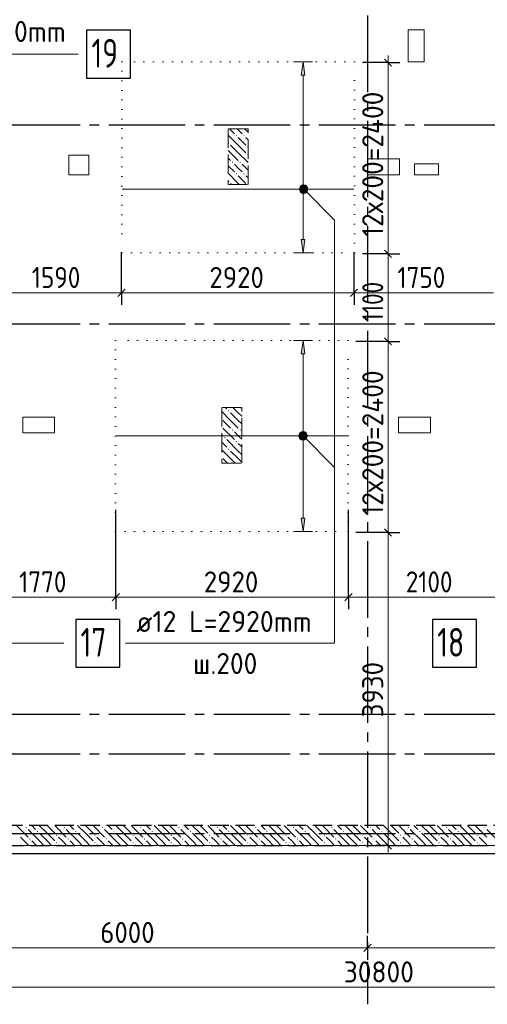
# Model space of a CAD drawing. Header units: millimetres. Extents: x 0 to 50400, y 0 to 35640.
# Tile 7 of 25: x 20147 to 26019, y 8317 to 20681. Entities that reach past the tile are written whole.
import ezdxf

# ---------------------------------------------------------------- set-up
doc = ezdxf.new("R2010")
doc.units = ezdxf.units.MM
for name, pattern in [('______2', [324, 240, -84]), ('______5', [1320, 960, -120, 120, -120]), ('______9', [120, 0, -120])]:
    doc.linetypes.add(name, pattern=pattern)
for name, color, linetype, lineweight in [('Standard', 7, 'Continuous', 25), ('ДОП Верх по Х', 7, 'Continuous', 25), ('ЖБ Перекрытие верхний уровень', 7, 'Continuous', 35), ('ЖБ Пилон', 7, 'Continuous', 35), ('ЖБ Стена верхний уровень', 7, 'Continuous', 35), ('Позиционная метка номер позиции', 7, 'Continuous', 13), ('Размерная линия_ общее', 7, 'Continuous', 13), ('Тени', 7, 'Continuous', 13)]:
    doc.layers.add(name, color=color, linetype=linetype, lineweight=lineweight)
doc.layers.add('Оси', color=7, linetype='______5', true_color=0x656565)
doc.styles.add('ISOCPEUR', font='txt')

msp = doc.modelspace()

# ---------------------------------------------------------------- hatches: boundary and pattern name
at = {"layer": 'ДОП Верх по Х', "linetype": 'Continuous', "lineweight": 13, "transparency": 33554687}
for points in [[(23729, 19986), (23705, 20154), (23681, 19986)], [(23729, 16486), (23705, 16654), (23681, 16486)]]:
    msp.add_hatch(color=7, dxfattribs=at).paths.add_polyline_path(points)
for points in [[(23729, 17922), (23705, 17754), (23681, 17922)], [(23729, 14422), (23705, 14254), (23681, 14422)]]:
    msp.add_hatch(color=7, dxfattribs=at).paths.add_polyline_path(points, flags=16)
at = {"layer": 'ЖБ Пилон', "linetype": 'Continuous', "lineweight": 18, "transparency": 33554687}
for points in [[(22860, 19225), (22868, 19233), (22875, 19225), (22868, 19217)], [(22956, 19225), (22964, 19233), (22971, 19225), (22964, 19217)], [(22765, 19131), (22772, 19137), (22779, 19129), (22772, 19121), (22765, 19128)], [(23004, 19081), (23012, 19089), (23015, 19086), (23015, 19077), (23012, 19074)], [(23004, 18985), (23012, 18993), (23015, 18990), (23015, 18981), (23012, 18977)], [(22812, 18889), (22820, 18897), (22827, 18889), (22820, 18881)], [(22908, 18889), (22916, 18897), (22923, 18889), (22916, 18881)], [(22860, 18745), (22868, 18753), (22875, 18745), (22868, 18737)], [(22956, 18745), (22964, 18753), (22971, 18745), (22964, 18737)], [(22765, 18651), (22772, 18657), (22779, 18649), (22772, 18641), (22765, 18648)], [(22764, 15769), (22772, 15777), (22779, 15769), (22772, 15761)], [(22812, 15529), (22820, 15537), (22827, 15529), (22820, 15521)], [(22908, 15529), (22916, 15537), (22923, 15529), (22916, 15521)], [(22716, 15433), (22724, 15441), (22731, 15433), (22724, 15425)], [(22860, 15385), (22868, 15393), (22875, 15385), (22868, 15377)], [(22764, 15289), (22772, 15297), (22779, 15289), (22772, 15281)]]:
    msp.add_hatch(color=7, dxfattribs=at).paths.add_polyline_path(points, flags=16)
at = {"layer": 'ЖБ Стена верхний уровень', "linetype": 'Continuous', "lineweight": 18, "transparency": 33554687}
for points in [[(20220, 10537), (20228, 10545), (20235, 10537), (20228, 10529)], [(20700, 10537), (20708, 10545), (20715, 10537), (20708, 10529)], [(21180, 10537), (21188, 10545), (21195, 10537), (21188, 10529)], [(21660, 10537), (21668, 10545), (21675, 10537), (21668, 10529)], [(22140, 10537), (22148, 10545), (22155, 10537), (22148, 10529)], [(22620, 10537), (22628, 10545), (22635, 10537), (22628, 10529)], [(23100, 10537), (23108, 10545), (23115, 10537), (23108, 10529)], [(23580, 10537), (23588, 10545), (23595, 10537), (23588, 10529)], [(24060, 10537), (24068, 10545), (24075, 10537), (24068, 10529)], [(24540, 10537), (24548, 10545), (24555, 10537), (24548, 10529)], [(25020, 10537), (25028, 10545), (25035, 10537), (25028, 10529)], [(25500, 10537), (25508, 10545), (25515, 10537), (25508, 10529)], [(25980, 10537), (25988, 10545), (25995, 10537), (25988, 10529)], [(20268, 10393), (20276, 10401), (20283, 10393), (20276, 10385)], [(20364, 10489), (20372, 10497), (20379, 10489), (20372, 10481)], [(20604, 10441), (20612, 10449), (20619, 10441), (20612, 10433)], [(20748, 10393), (20756, 10401), (20763, 10393), (20756, 10385)], [(20844, 10489), (20852, 10497), (20859, 10489), (20852, 10481)], [(21084, 10441), (21092, 10449), (21099, 10441), (21092, 10433)], [(21228, 10393), (21236, 10401), (21243, 10393), (21236, 10385)], [(21324, 10489), (21332, 10497), (21339, 10489), (21332, 10481)], [(21564, 10441), (21572, 10449), (21579, 10441), (21572, 10433)], [(21708, 10393), (21716, 10401), (21723, 10393), (21716, 10385)], [(21804, 10489), (21812, 10497), (21819, 10489), (21812, 10481)], [(22044, 10441), (22052, 10449), (22059, 10441), (22052, 10433)], [(22188, 10393), (22196, 10401), (22203, 10393), (22196, 10385)], [(22284, 10489), (22292, 10497), (22299, 10489), (22292, 10481)], [(22524, 10441), (22532, 10449), (22539, 10441), (22532, 10433)], [(22668, 10393), (22676, 10401), (22683, 10393), (22676, 10385)], [(22764, 10489), (22772, 10497), (22779, 10489), (22772, 10481)], [(23004, 10441), (23012, 10449), (23019, 10441), (23012, 10433)], [(23148, 10393), (23156, 10401), (23163, 10393), (23156, 10385)], [(23244, 10489), (23252, 10497), (23259, 10489), (23252, 10481)], [(23484, 10441), (23492, 10449), (23499, 10441), (23492, 10433)], [(23628, 10393), (23636, 10401), (23643, 10393), (23636, 10385)], [(23724, 10489), (23732, 10497), (23739, 10489), (23732, 10481)], [(23964, 10441), (23972, 10449), (23979, 10441), (23972, 10433)], [(24108, 10393), (24116, 10401), (24123, 10393), (24116, 10385)], [(24204, 10489), (24212, 10497), (24219, 10489), (24212, 10481)], [(24444, 10441), (24452, 10449), (24459, 10441), (24452, 10433)], [(24588, 10393), (24596, 10401), (24603, 10393), (24596, 10385)], [(24684, 10489), (24692, 10497), (24699, 10489), (24692, 10481)], [(24924, 10441), (24932, 10449), (24939, 10441), (24932, 10433)], [(25068, 10393), (25076, 10401), (25083, 10393), (25076, 10385)], [(25164, 10489), (25172, 10497), (25179, 10489), (25172, 10481)], [(25404, 10441), (25412, 10449), (25419, 10441), (25412, 10433)], [(25548, 10393), (25556, 10401), (25563, 10393), (25556, 10385)], [(25644, 10489), (25652, 10497), (25659, 10489), (25652, 10481)], [(25884, 10441), (25892, 10449), (25899, 10441), (25892, 10433)], [(20604, 10345), (20612, 10353), (20619, 10345), (20612, 10337)], [(21084, 10345), (21092, 10353), (21099, 10345), (21092, 10337)], [(21564, 10345), (21572, 10353), (21579, 10345), (21572, 10337)], [(22044, 10345), (22052, 10353), (22059, 10345), (22052, 10337)], [(22524, 10345), (22532, 10353), (22539, 10345), (22532, 10337)], [(23004, 10345), (23012, 10353), (23019, 10345), (23012, 10337)], [(23484, 10345), (23492, 10353), (23499, 10345), (23492, 10337)], [(23964, 10345), (23972, 10353), (23979, 10345), (23972, 10337)], [(24444, 10345), (24452, 10353), (24459, 10345), (24452, 10337)], [(24924, 10345), (24932, 10353), (24939, 10345), (24932, 10337)], [(25404, 10345), (25412, 10353), (25419, 10345), (25412, 10337)], [(25884, 10345), (25892, 10353), (25899, 10345), (25892, 10337)]]:
    msp.add_hatch(color=7, dxfattribs=at).paths.add_polyline_path(points, flags=16)
at = {"layer": 'Позиционная метка номер позиции', "linetype": 'Continuous', "lineweight": 13, "transparency": 33554687}
for points in [[(23661, 18568), (23699, 18606), (23675, 18592)], [(23699, 18606), (23661, 18568), (23661, 18540)], [(23699, 18606), (23661, 18540), (23727, 18606)], [(23727, 18606), (23661, 18540), (23675, 18516)], [(23727, 18606), (23675, 18516), (23751, 18592)], [(23751, 18592), (23675, 18516), (23699, 18502)], [(23751, 18592), (23699, 18502), (23765, 18568)], [(23765, 18568), (23699, 18502), (23727, 18502)], [(23765, 18568), (23727, 18502), (23765, 18540)], [(23765, 18540), (23727, 18502), (23751, 18516)], [(23653, 15468), (23691, 15506), (23666, 15492)], [(23691, 15506), (23653, 15468), (23653, 15440)], [(23691, 15506), (23653, 15440), (23718, 15506)], [(23718, 15506), (23653, 15440), (23666, 15416)], [(23718, 15506), (23666, 15416), (23743, 15492)], [(23743, 15492), (23666, 15416), (23691, 15402)], [(23743, 15492), (23691, 15402), (23757, 15468)], [(23757, 15468), (23691, 15402), (23718, 15402)], [(23757, 15468), (23718, 15402), (23757, 15440)], [(23757, 15440), (23718, 15402), (23743, 15416)]]:
    msp.add_hatch(color=7, dxfattribs=at).paths.add_polyline_path(points)

# ---------------------------------------------------------------- linework, layer by layer
at = {"layer": 'Standard', "color": 254, "linetype": 'Continuous', "lineweight": -3, "true_color": 0xc4c4ff, "transparency": 33554687}
msp.add_lwpolyline([(7965, 10212), (40368, 10212), (40368, 32712), (7965, 32712), (7965, 10212)], dxfattribs=at)
at = {"layer": 'ДОП Верх по Х', "color": 251, "linetype": 'Continuous', "lineweight": 13, "true_color": 0x494949, "transparency": 33554687}
for p, q in [((23705, 20154), (23585, 20154)), ((23705, 20154), (23681, 19986)), ((23729, 19986), (23705, 20154)), ((23705, 20154), (23825, 20154)), ((23705, 20154), (23705, 20154)), ((23681, 19986), (23729, 19986)), ((23705, 17922), (23705, 19986)), ((23705, 17754), (23681, 17922)), ((23681, 17922), (23729, 17922)), ((23729, 17922), (23705, 17754)), ((23705, 17754), (23585, 17754)), ((23705, 17754), (23825, 17754)), ((23705, 17754), (23705, 17754)), ((23705, 16654), (23585, 16654)), ((23705, 16654), (23681, 16486)), ((23729, 16486), (23705, 16654)), ((23705, 16654), (23825, 16654)), ((23705, 16654), (23705, 16654)), ((23681, 16486), (23729, 16486)), ((23705, 14422), (23705, 16486)), ((23705, 14254), (23681, 14422)), ((23681, 14422), (23729, 14422)), ((23729, 14422), (23705, 14254)), ((23705, 14254), (23585, 14254)), ((23705, 14254), (23825, 14254)), ((23705, 14254), (23705, 14254))]:
    msp.add_line(p, q, dxfattribs=at)
at = {"layer": 'ДОП Верх по Х', "color": 7, "linetype": 'Continuous', "lineweight": 18, "transparency": 33554687}
for p, q in [((24344, 18554), (21436, 18554)), ((24264, 15454), (21356, 15454))]:
    msp.add_line(p, q, dxfattribs=at)
at = {"layer": 'ДОП Верх по Х', "color": 7, "linetype": 'Continuous', "lineweight": 25, "transparency": 33554687}
for points in [[(20988, 19948), (21540, 19948), (21540, 20548), (20988, 20548), (20988, 19948)], [(20852, 12551), (21404, 12551), (21404, 13151), (20852, 13151), (20852, 12551)], [(25330, 12551), (25882, 12551), (25882, 13151), (25330, 13151), (25330, 12551)]]:
    msp.add_lwpolyline(points, dxfattribs=at)
at = {"layer": 'ЖБ Перекрытие верхний уровень', "color": 7, "linetype": 'Continuous', "lineweight": 18, "transparency": 33554687}
for p, q in [((25025, 20552), (25025, 20152)), ((25225, 20552), (25025, 20552)), ((25225, 20152), (25225, 20552)), ((25025, 20152), (25225, 20152)), ((20765, 18982), (20765, 18732)), ((21015, 18982), (20765, 18982)), ((21015, 18732), (21015, 18982)), ((24915, 18934), (24515, 18934)), ((24515, 18934), (24515, 18734)), ((24915, 18734), (24915, 18934)), ((25405, 18872), (25105, 18872)), ((25105, 18872), (25105, 18732)), ((25405, 18732), (25405, 18872)), ((20765, 18732), (21015, 18732)), ((24515, 18734), (24915, 18734)), ((25105, 18732), (25405, 18732)), ((20586, 15692), (20186, 15692)), ((20186, 15692), (20186, 15492)), ((20586, 15492), (20586, 15692)), ((25305, 15692), (24905, 15692)), ((24905, 15692), (24905, 15492)), ((25305, 15492), (25305, 15692)), ((20186, 15492), (20586, 15492)), ((24905, 15492), (25305, 15492)), ((15565, 10312), (40265, 10312))]:
    msp.add_line(p, q, dxfattribs=at)
at = {"layer": 'ЖБ Пилон', "color": 253, "linetype": '______2', "lineweight": 13, "true_color": 0xa0a0a0, "transparency": 33554687}
for p, q in [((23015, 19312), (22765, 19312)), ((22765, 19312), (22765, 18612)), ((23015, 18612), (23015, 19312)), ((22765, 18612), (23015, 18612)), ((22935, 15812), (22685, 15812)), ((22685, 15812), (22685, 15112)), ((22935, 15112), (22935, 15812)), ((22685, 15112), (22935, 15112))]:
    msp.add_line(p, q, dxfattribs=at)
at = {"layer": 'ЖБ Пилон', "color": 9, "linetype": 'Continuous', "lineweight": 18, "true_color": 0xc7c7c7, "transparency": 33554687}
for p, q in [((22780, 19312), (22844, 19249)), ((22892, 19297), (22876, 19312)), ((22940, 19249), (22892, 19297)), ((22972, 19312), (23015, 19270)), ((22892, 19105), (22765, 19232)), ((22892, 19201), (22988, 19105)), ((22988, 19201), (23015, 19174)), ((22796, 19105), (22892, 19009)), ((22892, 19105), (22988, 19009)), ((22796, 19009), (22765, 19040)), ((22765, 18944), (22796, 18913)), ((22796, 19009), (22892, 18913)), ((22892, 19009), (23015, 18886)), ((22765, 18848), (22844, 18769)), ((22892, 18817), (22844, 18865)), ((22940, 18769), (22892, 18817)), ((22940, 18865), (23015, 18790)), ((22892, 18625), (22765, 18752)), ((22892, 18721), (22988, 18625)), ((22988, 18721), (23015, 18694)), ((22796, 18625), (22808, 18612)), ((22892, 18625), (22904, 18612)), ((22796, 15649), (22685, 15760)), ((22729, 15812), (22748, 15793)), ((22796, 15745), (22892, 15649)), ((22892, 15745), (22824, 15812)), ((22892, 15745), (22935, 15702)), ((22920, 15812), (22935, 15798)), ((22700, 15649), (22796, 15553)), ((22796, 15649), (22892, 15553)), ((22892, 15649), (22935, 15606)), ((22685, 15472), (22700, 15457)), ((22700, 15553), (22844, 15409)), ((22892, 15457), (22844, 15505)), ((22935, 15414), (22892, 15457)), ((22685, 15376), (22748, 15313)), ((22892, 15265), (22748, 15409)), ((22892, 15361), (22935, 15318)), ((22796, 15169), (22685, 15280)), ((22796, 15265), (22892, 15169)), ((22892, 15265), (22935, 15222)), ((22700, 15169), (22756, 15112)), ((22796, 15169), (22852, 15112)), ((22892, 15169), (22935, 15126))]:
    msp.add_line(p, q, dxfattribs=at)
at = {"layer": 'ЖБ Стена верхний уровень', "color": 251, "linetype": '______2', "lineweight": -3, "true_color": 0x656565, "transparency": 33554687}
for p, q in [((33465, 10562), (15765, 10562)), ((9265, 10312), (40165, 10312))]:
    msp.add_line(p, q, dxfattribs=at)
at = {"layer": 'ЖБ Стена верхний уровень', "color": 9, "linetype": 'Continuous', "lineweight": 18, "true_color": 0xc7c7c7, "transparency": 33554687}
for p, q in [((20108, 10561), (20252, 10417)), ((20202, 10562), (20204, 10561)), ((20396, 10369), (20252, 10513)), ((20298, 10562), (20348, 10513)), ((20492, 10465), (20394, 10562)), ((20492, 10561), (20588, 10465)), ((20588, 10561), (20732, 10417)), ((20682, 10562), (20684, 10561)), ((20876, 10369), (20732, 10513)), ((20778, 10562), (20828, 10513)), ((20972, 10465), (20874, 10562)), ((20972, 10561), (21068, 10465)), ((21068, 10561), (21212, 10417)), ((21162, 10562), (21164, 10561)), ((21356, 10369), (21212, 10513)), ((21258, 10562), (21308, 10513)), ((21452, 10465), (21354, 10562)), ((21452, 10561), (21548, 10465)), ((21548, 10561), (21692, 10417)), ((21642, 10562), (21644, 10561)), ((21836, 10369), (21692, 10513)), ((21738, 10562), (21788, 10513)), ((21932, 10465), (21834, 10562)), ((21932, 10561), (22028, 10465)), ((22028, 10561), (22172, 10417)), ((22122, 10562), (22124, 10561)), ((22316, 10369), (22172, 10513)), ((22218, 10562), (22268, 10513)), ((22412, 10465), (22314, 10562)), ((22412, 10561), (22508, 10465)), ((22508, 10561), (22652, 10417)), ((22602, 10562), (22604, 10561)), ((22796, 10369), (22652, 10513)), ((22698, 10562), (22748, 10513)), ((22892, 10465), (22794, 10562)), ((22892, 10561), (22988, 10465)), ((22988, 10561), (23132, 10417)), ((23082, 10562), (23084, 10561)), ((23276, 10369), (23132, 10513)), ((23178, 10562), (23228, 10513)), ((23372, 10465), (23274, 10562)), ((23372, 10561), (23468, 10465)), ((23468, 10561), (23612, 10417)), ((23562, 10562), (23564, 10561)), ((23756, 10369), (23612, 10513)), ((23658, 10562), (23708, 10513)), ((23852, 10465), (23754, 10562)), ((23852, 10561), (23948, 10465)), ((23948, 10561), (24092, 10417)), ((24042, 10562), (24044, 10561)), ((24236, 10369), (24092, 10513)), ((24138, 10562), (24188, 10513)), ((24332, 10465), (24234, 10562)), ((24332, 10561), (24428, 10465)), ((24428, 10561), (24572, 10417)), ((24522, 10562), (24524, 10561)), ((24716, 10369), (24572, 10513)), ((24618, 10562), (24668, 10513)), ((24812, 10465), (24714, 10562)), ((24812, 10561), (24908, 10465)), ((24908, 10561), (25052, 10417)), ((25002, 10562), (25004, 10561)), ((25196, 10369), (25052, 10513)), ((25098, 10562), (25148, 10513)), ((25292, 10465), (25194, 10562)), ((25292, 10561), (25388, 10465)), ((25388, 10561), (25532, 10417)), ((25482, 10562), (25484, 10561)), ((25676, 10369), (25532, 10513)), ((25578, 10562), (25628, 10513)), ((25772, 10465), (25674, 10562)), ((25772, 10561), (25868, 10465)), ((25868, 10561), (26012, 10417)), ((25962, 10562), (25964, 10561)), ((26156, 10369), (26012, 10513)), ((20204, 10369), (20156, 10417)), ((20396, 10465), (20492, 10369)), ((20492, 10465), (20588, 10369)), ((20684, 10369), (20636, 10417)), ((20876, 10465), (20972, 10369)), ((20972, 10465), (21068, 10369)), ((21164, 10369), (21116, 10417)), ((21356, 10465), (21452, 10369)), ((21452, 10465), (21548, 10369)), ((21644, 10369), (21596, 10417)), ((21836, 10465), (21932, 10369)), ((21932, 10465), (22028, 10369)), ((22124, 10369), (22076, 10417)), ((22316, 10465), (22412, 10369)), ((22412, 10465), (22508, 10369)), ((22604, 10369), (22556, 10417)), ((22796, 10465), (22892, 10369)), ((22892, 10465), (22988, 10369)), ((23084, 10369), (23036, 10417)), ((23276, 10465), (23372, 10369)), ((23372, 10465), (23468, 10369)), ((23564, 10369), (23516, 10417)), ((23756, 10465), (23852, 10369)), ((23852, 10465), (23948, 10369)), ((24044, 10369), (23996, 10417)), ((24236, 10465), (24332, 10369)), ((24332, 10465), (24428, 10369)), ((24524, 10369), (24476, 10417)), ((24716, 10465), (24812, 10369)), ((24812, 10465), (24908, 10369)), ((25004, 10369), (24956, 10417)), ((25196, 10465), (25292, 10369)), ((25292, 10465), (25388, 10369)), ((25484, 10369), (25436, 10417)), ((25676, 10465), (25772, 10369)), ((25772, 10465), (25868, 10369)), ((25964, 10369), (25916, 10417)), ((20156, 10321), (20164, 10312)), ((20252, 10321), (20204, 10369)), ((20300, 10369), (20356, 10312)), ((20396, 10369), (20452, 10312)), ((20492, 10369), (20548, 10312)), ((20636, 10321), (20644, 10312)), ((20732, 10321), (20684, 10369)), ((20780, 10369), (20836, 10312)), ((20876, 10369), (20932, 10312)), ((20972, 10369), (21028, 10312)), ((21116, 10321), (21124, 10312)), ((21212, 10321), (21164, 10369)), ((21260, 10369), (21316, 10312)), ((21356, 10369), (21412, 10312)), ((21452, 10369), (21508, 10312)), ((21596, 10321), (21604, 10312)), ((21692, 10321), (21644, 10369)), ((21740, 10369), (21796, 10312)), ((21836, 10369), (21892, 10312)), ((21932, 10369), (21988, 10312)), ((22076, 10321), (22084, 10312)), ((22172, 10321), (22124, 10369)), ((22220, 10369), (22276, 10312)), ((22316, 10369), (22372, 10312)), ((22412, 10369), (22468, 10312)), ((22556, 10321), (22564, 10312)), ((22652, 10321), (22604, 10369)), ((22700, 10369), (22756, 10312)), ((22796, 10369), (22852, 10312)), ((22892, 10369), (22948, 10312)), ((23036, 10321), (23044, 10312)), ((23132, 10321), (23084, 10369)), ((23180, 10369), (23236, 10312)), ((23276, 10369), (23332, 10312)), ((23372, 10369), (23428, 10312)), ((23516, 10321), (23524, 10312)), ((23612, 10321), (23564, 10369)), ((23660, 10369), (23716, 10312)), ((23756, 10369), (23812, 10312)), ((23852, 10369), (23908, 10312)), ((23996, 10321), (24004, 10312)), ((24092, 10321), (24044, 10369)), ((24140, 10369), (24196, 10312)), ((24236, 10369), (24292, 10312)), ((24332, 10369), (24388, 10312)), ((24476, 10321), (24484, 10312)), ((24572, 10321), (24524, 10369)), ((24620, 10369), (24676, 10312)), ((24716, 10369), (24772, 10312)), ((24812, 10369), (24868, 10312)), ((24956, 10321), (24964, 10312)), ((25052, 10321), (25004, 10369)), ((25100, 10369), (25156, 10312)), ((25196, 10369), (25252, 10312)), ((25292, 10369), (25348, 10312)), ((25436, 10321), (25444, 10312)), ((25532, 10321), (25484, 10369)), ((25580, 10369), (25636, 10312)), ((25676, 10369), (25732, 10312)), ((25772, 10369), (25828, 10312)), ((25916, 10321), (25924, 10312)), ((26012, 10321), (25964, 10369))]:
    msp.add_line(p, q, dxfattribs=at)
at = {"layer": 'Оси', "color": 8, "linetype": '______5', "lineweight": -3, "transparency": 33554687}
for p, q in [((24515, 32612), (24515, 8317)), ((8065, 19362), (42963, 19362)), ((8065, 16862), (42963, 16862)), ((8065, 11962), (42963, 11962)), ((8065, 11462), (42963, 11462)), ((8065, 10462), (42963, 10462))]:
    msp.add_line(p, q, dxfattribs=at)
at = {"layer": 'Позиционная метка номер позиции', "color": 7, "linetype": 'Continuous', "lineweight": 13, "transparency": 33554687}
for p, q in [((23675, 18592), (23675, 18592)), ((23751, 18592), (23751, 18592)), ((23675, 18516), (23675, 18516)), ((23751, 18516), (23751, 18516)), ((23666, 15492), (23666, 15492)), ((23743, 15492), (23743, 15492)), ((23666, 15416), (23666, 15416)), ((23705, 15454), (24102, 15057)), ((23743, 15416), (23743, 15416))]:
    msp.add_line(p, q, dxfattribs=at)
for points in [[(18375, 18285), (18213, 18448), (18213, 20248), (20883, 20248)], [(23713, 18554), (24102, 18165), (24102, 12851), (21476, 12851)], [(19162, 15512), (19770, 14904), (19770, 12851), (20700, 12851)]]:
    msp.add_lwpolyline(points, dxfattribs=at)
for centre in [(23713, 18554), (23705, 15454)]:
    msp.add_circle(centre, 54, dxfattribs=at)
at = {"layer": 'Размерная линия_ общее', "color": 7, "linetype": 'Continuous', "lineweight": 25, "transparency": 33554687}
for p, q in [((24817, 20097), (24727, 20187)), ((24817, 17697), (24727, 17787)), ((21380, 17207), (21470, 17297)), ((24300, 17207), (24390, 17297)), ((24817, 16597), (24727, 16687)), ((24817, 14197), (24727, 14287)), ((21310, 13384), (21400, 13474)), ((24230, 13384), (24320, 13474)), ((24817, 10267), (24727, 10357)), ((24470, 8982), (24560, 9072))]:
    msp.add_line(p, q, dxfattribs=at)
at = {"layer": 'Размерная линия_ общее', "color": 7, "linetype": 'Continuous', "lineweight": 13, "transparency": 33554687}
for p, q in [((24772, 20142), (24772, 20232)), ((24772, 17742), (24772, 20142)), ((24772, 16642), (24772, 17742)), ((19835, 17252), (21425, 17252)), ((21425, 17252), (24345, 17252)), ((24345, 17252), (26095, 17252)), ((24772, 14242), (24772, 16642)), ((19585, 13429), (21355, 13429)), ((21355, 13429), (24275, 13429)), ((24275, 13429), (26375, 13429)), ((24772, 10312), (24772, 10222)), ((18515, 9027), (24515, 9027)), ((24515, 9027), (30215, 9027)), ((9265, 8532), (40065, 8532))]:
    msp.add_line(p, q, dxfattribs=at)
at = {"layer": 'Размерная линия_ общее', "color": 7, "linetype": 'Continuous', "lineweight": -3, "transparency": 33554687}
for p, q in [((24772, 20142), (24450, 20142)), ((24772, 20142), (24622, 20142)), ((24772, 20142), (24922, 20142)), ((24772, 17742), (24622, 17742)), ((24772, 17742), (24922, 17742)), ((21425, 17252), (21425, 17402)), ((24345, 17252), (24345, 17402)), ((21425, 17252), (21425, 17102)), ((24345, 17252), (24345, 17102)), ((24772, 16642), (24622, 16642)), ((24772, 16642), (24922, 16642)), ((24772, 14242), (24622, 14242)), ((24772, 14242), (24922, 14242)), ((21355, 13429), (21355, 13579)), ((24275, 13429), (24275, 13579)), ((21355, 13429), (21355, 13279)), ((24275, 13429), (24275, 13279)), ((24772, 10312), (24622, 10312)), ((24772, 10312), (24922, 10312)), ((24772, 10312), (24772, 10312)), ((24515, 9027), (24515, 9177)), ((24515, 9027), (24515, 8877))]:
    msp.add_line(p, q, dxfattribs=at)
for points in [[(21425, 17252), (21425, 17272), (21425, 17272), (21425, 17272), (21425, 17272), (21425, 17272), (21425, 17272), (21425, 17272), (21425, 17272), (21425, 17762)], [(24345, 17252), (24345, 17272), (24345, 17272), (24345, 17272), (24345, 17272), (24345, 17272), (24345, 17272), (24345, 17762)], [(24772, 17742), (24752, 17742), (24752, 17742), (24450, 17742)], [(24772, 16642), (24752, 16642), (24752, 16642), (24752, 16642), (24752, 16642), (24370, 16642)], [(21355, 13429), (21355, 13450), (21355, 13450), (21355, 13450), (21355, 13450), (21355, 13450), (21355, 13450), (21355, 13450), (21355, 13450), (21355, 13450), (21355, 13450), (21355, 13450), (21355, 13450), (21355, 14525)], [(24275, 13429), (24275, 13450), (24275, 13450), (24275, 13450), (24275, 13450), (24275, 13450), (24275, 13450), (24275, 13450), (24275, 13450), (24275, 13450), (24275, 13450), (24275, 14525)], [(24772, 14242), (24752, 14242), (24752, 14242), (24752, 14242), (24752, 14242), (24752, 14242), (24752, 14242), (24370, 14242)]]:
    msp.add_lwpolyline(points, dxfattribs=at)
at = {"layer": 'Размерная линия_ общее', "color": 7, "linetype": 'Continuous', "lineweight": 13, "transparency": 33554687}
msp.add_lwpolyline([(24772, 10312), (24772, 11831), (24772, 11831), (24772, 14242)], dxfattribs=at)
at = {"layer": 'Тени', "color": 7, "linetype": '______9', "lineweight": 13, "transparency": 33554687}
for p, q in [((21430, 20154), (21430, 17754)), ((24350, 20154), (21430, 20154)), ((24350, 17754), (24350, 20154)), ((21430, 17754), (24350, 17754)), ((21350, 16654), (21350, 14254)), ((24270, 16654), (21350, 16654)), ((24270, 14254), (24270, 16654)), ((21350, 14254), (24270, 14254))]:
    msp.add_line(p, q, dxfattribs=at)

# ---------------------------------------------------------------- texts
at = {"layer": 'ДОП Верх по Х', "color": 7, "linetype": 'Continuous', "lineweight": 13, "transparency": 33554687, "attachment_point": 7, "style": 'ISOCPEUR'}
for s, insert, char_height, width in [('\\W0.96;ø12 L=2950mm ', (18513, 20401), 264, 2580.63), ('\\W0.75;19', (21048, 20080), 360, 566.74), ('\\W0.95;ш.200 ', (19225, 19873), 264, 1154.56), ('\\W0.96;ø12 L=2920mm ', (21612, 12992), 264, 2580.62), ('\\W0.75;17', (20912, 12683), 360, 566.75), ('\\W0.75;18', (25390, 12683), 360, 566.75), ('\\W0.95;ш.200 ', (22325, 12464), 264, 1154.56)]:
    msp.add_mtext(s, dxfattribs=dict(at, insert=insert, char_height=char_height, width=width))
at = {"layer": 'Размерная линия_ общее', "color": 7, "linetype": 'Continuous', "lineweight": 25, "transparency": 33554687, "char_height": 264, "attachment_point": 7, "rotation": 90, "style": 'ISOCPEUR'}
for s, insert, width in [('\\W0.95;12х200=2400', (24712, 17952), 2130.29), ('\\W0.80;1100', (24712, 16888), 738.85), ('\\W0.95;12х200=2400', (24712, 14452), 2130.29), ('\\W0.93;3930', (24712, 11921), 861.71)]:
    msp.add_mtext(s, dxfattribs=dict(at, insert=insert, width=width))
at = {"layer": 'Размерная линия_ общее', "color": 7, "linetype": 'Continuous', "lineweight": 25, "transparency": 33554687, "char_height": 264, "attachment_point": 7, "style": 'ISOCPEUR'}
for s, insert, width in [('\\W0.87;1590', (20300, 17312), 800.29), ('\\W0.93;2920', (22529, 17312), 861.71), ('\\W0.87;1750', (24890, 17312), 800.28), ('\\W0.87;1770', (20140, 13489), 800.3), ('\\W0.93;2920', (22459, 13489), 861.71), ('\\W0.87;2100', (24995, 13489), 800.28), ('\\W0.93;6000', (21159, 9087), 861.71), ('\\W0.95;30800', (24216, 8592), 1048.03)]:
    msp.add_mtext(s, dxfattribs=dict(at, insert=insert, width=width))

doc.saveas('drawing.dxf')
